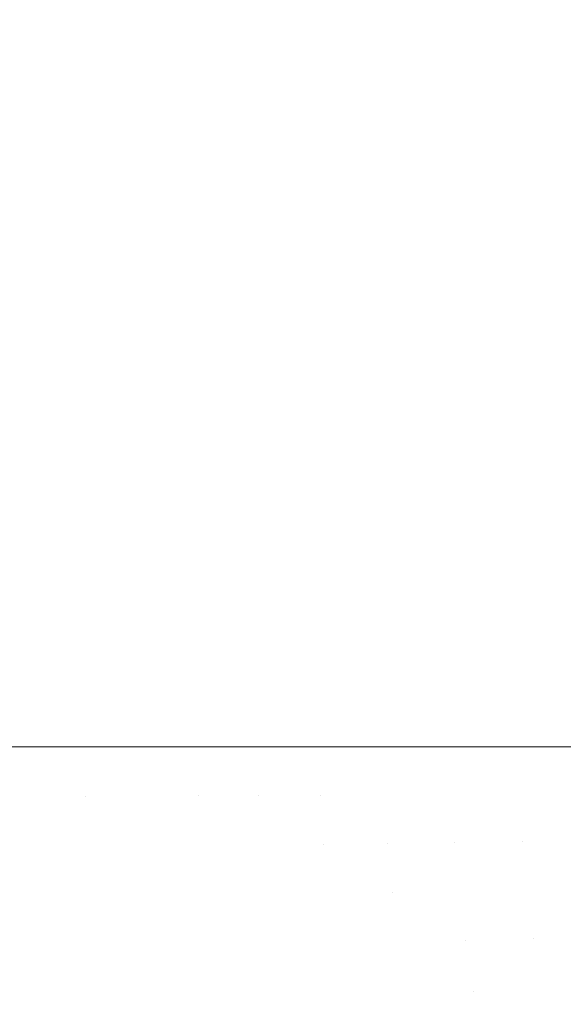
# Model space of a CAD drawing. Header units: centimetres. Extents: x -62 to 63, y 4 to 6.
# Tile 193 of 256: x -19.9751 to -19.9434, y 4.6852 to 4.7427. Entities that reach past the tile are written whole.
import ezdxf

# ---------------------------------------------------------------- set-up
doc = ezdxf.new("R2010")
doc.units = ezdxf.units.CM
doc.header["$LTSCALE"] = 2.54
doc.layers.add('Lucido design-1', color=7, linetype='Continuous')

# ---------------------------------------------------------------- blocks, each defined once
blk = doc.blocks.new('Gruppo-4-1')
at = {"color": 7, "linetype": 'Continuous', "lineweight": 9}
blk.add_3dface([(-61.851453, 5.900212, -2276.22217), (-61.851453, 4.300212, -2276.22217), (62.978378, 4.300212, -2276.22217), (62.978378, 5.900212, -2276.22217)], dxfattribs=at)
for points, invisible_edges in [([(-19.97745, 5.900212, -2276.674075), (-19.973352, 5.900212, -2276.671026), (-19.973352, 4.700212, -2276.671026), (-19.97736, 4.700212, -2276.674007)], 10), ([(-19.973352, 5.900212, -2276.671026), (-19.968702, 5.900212, -2276.667839), (-19.968702, 4.700212, -2276.667839), (-19.971315, 4.700212, -2276.66963)], 10), ([(-19.971315, 4.700212, -2276.66963), (-19.973352, 4.700212, -2276.671026), (-19.973352, 5.900212, -2276.671026)], 10), ([(-19.968702, 5.900212, -2276.667839), (-19.963416, 5.900212, -2276.664513), (-19.963416, 4.700212, -2276.664513), (-19.96473, 4.700212, -2276.66534)], 10), ([(-19.96473, 4.700212, -2276.66534), (-19.968702, 4.700212, -2276.667839), (-19.968702, 5.900212, -2276.667839)], 10), ([(-19.963416, 5.900212, -2276.664513), (-19.957403, 5.900212, -2276.661049), (-19.957403, 4.700212, -2276.661049), (-19.957609, 4.700212, -2276.661168)], 10), ([(-19.957609, 4.700212, -2276.661168), (-19.963416, 4.700212, -2276.664513), (-19.963416, 5.900212, -2276.664513)], 10), ([(-19.957403, 5.900212, -2276.661049), (-19.950556, 5.900212, -2276.657453), (-19.950556, 4.700212, -2276.657453), (-19.953831, 4.700212, -2276.659173)], 10), ([(-19.953831, 4.700212, -2276.659173), (-19.957403, 4.700212, -2276.661049), (-19.957403, 5.900212, -2276.661049)], 10), ([(-19.950556, 5.900212, -2276.657453), (-19.942759, 5.900212, -2276.653738), (-19.942759, 4.700212, -2276.653738), (-19.949955, 4.700212, -2276.657167)], 10), ([(-19.949955, 4.700212, -2276.657167), (-19.950556, 4.700212, -2276.657453), (-19.950556, 5.900212, -2276.657453)], 10), ([(-19.977306, 4.697257, -2276.674006), (-19.97736, 4.700212, -2276.674007), (-19.973352, 4.700212, -2276.671026), (-19.974362, 4.697277, -2276.671794)], 13), ([(-19.971277, 4.697298, -2276.669608), (-19.974362, 4.697277, -2276.671794), (-19.973352, 4.700212, -2276.671026)], 11), ([(-19.973352, 4.700212, -2276.671026), (-19.971315, 4.700212, -2276.66963), (-19.971277, 4.697298, -2276.669608)], 10), ([(-19.971277, 4.697298, -2276.669608), (-19.971315, 4.700212, -2276.66963), (-19.968702, 4.700212, -2276.667839)], 9), ([(-19.968702, 4.700212, -2276.667839), (-19.968051, 4.697319, -2276.667449), (-19.971277, 4.697298, -2276.669608)], 11), ([(-19.968051, 4.697319, -2276.667449), (-19.968702, 4.700212, -2276.667839), (-19.96473, 4.700212, -2276.66534), (-19.964688, 4.697342, -2276.665321)], 13), ([(-19.964688, 4.697342, -2276.665321), (-19.96473, 4.700212, -2276.66534), (-19.963416, 4.700212, -2276.664513)], 9), ([(-19.963416, 4.700212, -2276.664513), (-19.96119, 4.697365, -2276.663225), (-19.964688, 4.697342, -2276.665321)], 11), ([(-19.96119, 4.697365, -2276.663225), (-19.963416, 4.700212, -2276.664513), (-19.957609, 4.700212, -2276.661168)], 9), ([(-19.957609, 4.700212, -2276.661168), (-19.957558, 4.69739, -2276.661164), (-19.96119, 4.697365, -2276.663225)], 11), ([(-19.957558, 4.69739, -2276.661164), (-19.957609, 4.700212, -2276.661168), (-19.957403, 4.700212, -2276.661049)], 9), ([(-19.957403, 4.700212, -2276.661049), (-19.957398, 4.694523, -2276.661164), (-19.957558, 4.69739, -2276.661164)], 11), ([(-19.957398, 4.694523, -2276.661164), (-19.957403, 4.700212, -2276.661049), (-19.953831, 4.700212, -2276.659173)], 9), ([(-19.953831, 4.700212, -2276.659173), (-19.953639, 4.694574, -2276.65914), (-19.957398, 4.694523, -2276.661164)], 11), ([(-19.953639, 4.694574, -2276.65914), (-19.953831, 4.700212, -2276.659173), (-19.950556, 4.700212, -2276.657453)], 9), ([(-19.950556, 4.700212, -2276.657453), (-19.949752, 4.694627, -2276.657156), (-19.953639, 4.694574, -2276.65914)], 11), ([(-19.950556, 4.700212, -2276.657453), (-19.949955, 4.700212, -2276.657167), (-19.949752, 4.694627, -2276.657156)], 10), ([(-19.949955, 4.700212, -2276.657167), (-19.942759, 4.700212, -2276.653738), (-19.945742, 4.694681, -2276.655213)], 10), ([(-19.945742, 4.694681, -2276.655213), (-19.949752, 4.694627, -2276.657156), (-19.949955, 4.700212, -2276.657167)], 11), ([(-19.941613, 4.694737, -2276.653313), (-19.945742, 4.694681, -2276.655213), (-19.942759, 4.700212, -2276.653738)], 11), ([(-19.974362, 4.697277, -2276.671794), (-19.974196, 4.694297, -2276.671794), (-19.977139, 4.694257, -2276.674006), (-19.977306, 4.697257, -2276.674006)], 15), ([(-19.971277, 4.697298, -2276.669608), (-19.971112, 4.694338, -2276.669608), (-19.974196, 4.694297, -2276.671794), (-19.974362, 4.697277, -2276.671794)], 15), ([(-19.968051, 4.697319, -2276.667449), (-19.967887, 4.694382, -2276.667449), (-19.971112, 4.694338, -2276.669608), (-19.971277, 4.697298, -2276.669608)], 15), ([(-19.964688, 4.697342, -2276.665321), (-19.964526, 4.694427, -2276.665321), (-19.967887, 4.694382, -2276.667449), (-19.968051, 4.697319, -2276.667449)], 15), ([(-19.96119, 4.697365, -2276.663225), (-19.961028, 4.694474, -2276.663225), (-19.964526, 4.694427, -2276.665321), (-19.964688, 4.697342, -2276.665321)], 15), ([(-19.957558, 4.69739, -2276.661164), (-19.957398, 4.694523, -2276.661164), (-19.961028, 4.694474, -2276.663225), (-19.96119, 4.697365, -2276.663225)], 15), ([(-19.957126, 4.691614, -2276.661164), (-19.957398, 4.694523, -2276.661164), (-19.953639, 4.694574, -2276.65914), (-19.953368, 4.69169, -2276.65914)], 15), ([(-19.953368, 4.69169, -2276.65914), (-19.953639, 4.694574, -2276.65914), (-19.949752, 4.694627, -2276.657156)], 11), ([(-19.953368, 4.69169, -2276.65914), (-19.949752, 4.694627, -2276.657156), (-19.9491, 4.68887, -2276.657156)], 11), ([(-19.949752, 4.694627, -2276.657156), (-19.945742, 4.694681, -2276.655213), (-19.945097, 4.68898, -2276.655213), (-19.9491, 4.68887, -2276.657156)], 15), ([(-19.940974, 4.689093, -2276.653313), (-19.945097, 4.68898, -2276.655213), (-19.945742, 4.694681, -2276.655213), (-19.941613, 4.694737, -2276.653313)], 15), ([(-19.976853, 4.691211, -2276.674006), (-19.977139, 4.694257, -2276.674006), (-19.974196, 4.694297, -2276.671794), (-19.973912, 4.691271, -2276.671794)], 15), ([(-19.973912, 4.691271, -2276.671794), (-19.974196, 4.694297, -2276.671794), (-19.971112, 4.694338, -2276.669608), (-19.97083, 4.691334, -2276.669608)], 15), ([(-19.97083, 4.691334, -2276.669608), (-19.971112, 4.694338, -2276.669608), (-19.967887, 4.694382, -2276.667449), (-19.967608, 4.6914, -2276.667449)], 15), ([(-19.967608, 4.6914, -2276.667449), (-19.967887, 4.694382, -2276.667449), (-19.964526, 4.694427, -2276.665321), (-19.964248, 4.691468, -2276.665321)], 15), ([(-19.964248, 4.691468, -2276.665321), (-19.964526, 4.694427, -2276.665321), (-19.961028, 4.694474, -2276.663225), (-19.960753, 4.69154, -2276.663225)], 15), ([(-19.960753, 4.69154, -2276.663225), (-19.961028, 4.694474, -2276.663225), (-19.957398, 4.694523, -2276.661164), (-19.957126, 4.691614, -2276.661164)], 15), ([(-19.953368, 4.69169, -2276.65914), (-19.952981, 4.688764, -2276.65914), (-19.956735, 4.68866, -2276.661164), (-19.957126, 4.691614, -2276.661164)], 15), ([(-19.9491, 4.68887, -2276.657156), (-19.952981, 4.688764, -2276.65914), (-19.953368, 4.69169, -2276.65914)], 11), ([(-19.973912, 4.691271, -2276.671794), (-19.973506, 4.6882, -2276.671794), (-19.976444, 4.688119, -2276.674006), (-19.976853, 4.691211, -2276.674006)], 15), ([(-19.97083, 4.691334, -2276.669608), (-19.970426, 4.688284, -2276.669608), (-19.973506, 4.6882, -2276.671794), (-19.973912, 4.691271, -2276.671794)], 15), ([(-19.967608, 4.6914, -2276.667449), (-19.967207, 4.688373, -2276.667449), (-19.970426, 4.688284, -2276.669608), (-19.97083, 4.691334, -2276.669608)], 15), ([(-19.964248, 4.691468, -2276.665321), (-19.963851, 4.688465, -2276.665321), (-19.967207, 4.688373, -2276.667449), (-19.967608, 4.6914, -2276.667449)], 15), ([(-19.960753, 4.69154, -2276.663225), (-19.960359, 4.688561, -2276.663225), (-19.963851, 4.688465, -2276.665321), (-19.964248, 4.691468, -2276.665321)], 15), ([(-19.957126, 4.691614, -2276.661164), (-19.956735, 4.68866, -2276.661164), (-19.960359, 4.688561, -2276.663225), (-19.960753, 4.69154, -2276.663225)], 15), ([(-19.952471, 4.685794, -2276.65914), (-19.952981, 4.688764, -2276.65914), (-19.9491, 4.68887, -2276.657156), (-19.948595, 4.685928, -2276.657156)], 15), ([(-19.948595, 4.685928, -2276.657156), (-19.9491, 4.68887, -2276.657156), (-19.945097, 4.68898, -2276.655213)], 11), ([(-19.948595, 4.685928, -2276.657156), (-19.945097, 4.68898, -2276.655213), (-19.943972, 4.683112, -2276.655213)], 11), ([(-19.93986, 4.683284, -2276.653313), (-19.943972, 4.683112, -2276.655213), (-19.945097, 4.68898, -2276.655213), (-19.940974, 4.689093, -2276.653313)], 15), ([(-19.972971, 4.685084, -2276.671794), (-19.973506, 4.6882, -2276.671794), (-19.970426, 4.688284, -2276.669608), (-19.969895, 4.68519, -2276.669608)], 15), ([(-19.969895, 4.68519, -2276.669608), (-19.970426, 4.688284, -2276.669608), (-19.967207, 4.688373, -2276.667449), (-19.96668, 4.685302, -2276.667449)], 15), ([(-19.96668, 4.685302, -2276.667449), (-19.967207, 4.688373, -2276.667449), (-19.963851, 4.688465, -2276.665321), (-19.963328, 4.685418, -2276.665321)], 15), ([(-19.963328, 4.685418, -2276.665321), (-19.963851, 4.688465, -2276.665321), (-19.960359, 4.688561, -2276.663225), (-19.95984, 4.685539, -2276.663225)], 15), ([(-19.95984, 4.685539, -2276.663225), (-19.960359, 4.688561, -2276.663225), (-19.956735, 4.68866, -2276.661164), (-19.95622, 4.685664, -2276.661164)], 15), ([(-19.95622, 4.685664, -2276.661164), (-19.956735, 4.68866, -2276.661164), (-19.952981, 4.688764, -2276.65914), (-19.952471, 4.685794, -2276.65914)], 15), ([(-19.975905, 4.684982, -2276.674006), (-19.976444, 4.688119, -2276.674006), (-19.973506, 4.6882, -2276.671794), (-19.972971, 4.685084, -2276.671794)], 15), ([(-19.963328, 4.685418, -2276.665321), (-19.962674, 4.682327, -2276.665321), (-19.966021, 4.682187, -2276.667449), (-19.96668, 4.685302, -2276.667449)], 15), ([(-19.95984, 4.685539, -2276.663225), (-19.959192, 4.682473, -2276.663225), (-19.962674, 4.682327, -2276.665321), (-19.963328, 4.685418, -2276.665321)], 15), ([(-19.95622, 4.685664, -2276.661164), (-19.955577, 4.682625, -2276.661164), (-19.959192, 4.682473, -2276.663225), (-19.95984, 4.685539, -2276.663225)], 15), ([(-19.952471, 4.685794, -2276.65914), (-19.951834, 4.682782, -2276.65914), (-19.955577, 4.682625, -2276.661164), (-19.95622, 4.685664, -2276.661164)], 15), ([(-19.948595, 4.685928, -2276.657156), (-19.947964, 4.682944, -2276.657156), (-19.951834, 4.682782, -2276.65914), (-19.952471, 4.685794, -2276.65914)], 15), ([(-19.943972, 4.683112, -2276.655213), (-19.947964, 4.682944, -2276.657156), (-19.948595, 4.685928, -2276.657156)], 11), ([(-19.969895, 4.68519, -2276.669608), (-19.969231, 4.682052, -2276.669608), (-19.972302, 4.681923, -2276.671794), (-19.972971, 4.685084, -2276.671794)], 15), ([(-19.96668, 4.685302, -2276.667449), (-19.966021, 4.682187, -2276.667449), (-19.969231, 4.682052, -2276.669608), (-19.969895, 4.68519, -2276.669608)], 15)]:
    blk.add_3dface(points, dxfattribs=dict(at, invisible_edges=invisible_edges))
blk = doc.blocks.new('Gruppo-5-1')
at = {"color": 7}
blk.add_blockref('Gruppo-4-1', (0, 0), dxfattribs=at)

msp = doc.modelspace()

# ---------------------------------------------------------------- block references
at = {"layer": 'Lucido design-1', "color": 7}
msp.add_blockref('Gruppo-5-1', (0, 0), dxfattribs=at)

doc.saveas('drawing.dxf')
